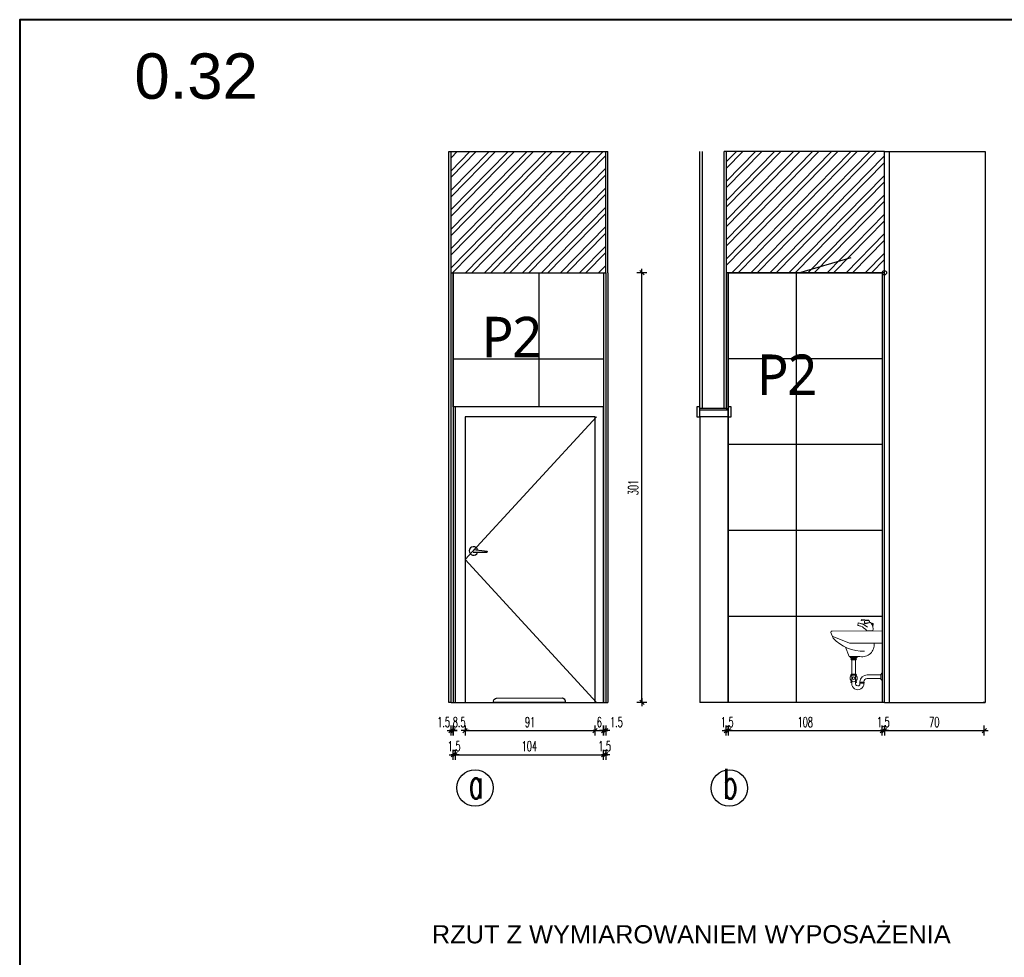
# Model space of a CAD drawing. Header units: centimetres. Extents: x -15121 to 30567, y -60641 to 0.
# Tile 202 of 256: x 8194 to 8883, y -25106 to -24449. Entities that reach past the tile are written whole.
import ezdxf
from ezdxf.enums import TextEntityAlignment as Align

# ---------------------------------------------------------------- set-up
doc = ezdxf.new("R2010")
doc.units = ezdxf.units.CM
doc.header["$LTSCALE"] = 60
for name, color, linetype, lineweight in [('001_Dark_1 10', 7, 'Continuous', 0), ('A Ramka', 5, 'Continuous', 40), ('A tabelka ogólna 25', 7, 'Continuous', 20)]:
    doc.layers.add(name, color=color, linetype=linetype, lineweight=lineweight)
for name, color, linetype in [('AIKA oznaczenia okładzin', 5, 'Continuous'), ('AIKA oznaczenia widoków', 30, 'Continuous'), ('AIKA powierzchnie', 6, 'Continuous'), ('AIKA sufity podwieszane', 8, 'Continuous'), ('AIKA TYNK', 5, 'Continuous'), ('AIKA widoki wymiarowanie', 7, 'Continuous'), ('AIKA widokowe', 7, 'Continuous'), ('AIKA ŚCIANA', 8, 'Continuous')]:
    doc.layers.add(name, color=color, linetype=linetype)
doc.styles.add('Annotative', font='arial.ttf')
doc.styles.add('RomanS', font='romans.shx')
doc.styles.add('SŁAWKA', font='simplex.shx', dxfattribs={"height": 12.5})
doc.styles.add('wymiar', font='txt.shx', dxfattribs={"width": 0.6})
doc.dimstyles.new('Dwudziestka', dxfattribs={"dimtxt": 7, "dimasz": 0.7, "dimexe": 5, "dimexo": 0, "dimgap": 2.5, "dimtad": 1, "dimtoh": 1, "dimdec": 3, "dimrnd": 0.5, "dimdsep": 46, "dimtxsty": 'wymiar', "dimblk": 'znacznik', "dimcen": 0, "dimdle": 5, "dimse1": 1, "dimse2": 1, "dimclrd": 256, "dimclre": 256, "dimclrt": 256, "dimadec": 0, "dimazin": 0, "dimtfac": 0.4, "dimtdec": 3, "dimtix": 1, "dimtofl": 0, "dimtmove": 2, "dimatfit": 3, "dimldrblk": 'znacznik', "dimfxl": 1, "dimtolj": 1, "dimarcsym": 0})
pattern_1 = [(45.6, (-4466.2785, 0), (-6.8053523, 6.6642933), []), (45.6, (-4461.789, 0.047), (-6.8053523, 6.6642933), [])]

# ---------------------------------------------------------------- blocks, each defined once
blk = doc.blocks.new('znacznik')
at = {"color": 0}
for points in [[(-4, 0), (4, 0)], [(0, -5), (0, 5)]]:
    blk.add_lwpolyline(points, dxfattribs=at)
at = {"color": 1}
blk.add_lwpolyline([(-2.12, -2.12), (2.12, 2.12)], dxfattribs=at)
blk = doc.blocks.new('*D6872')
at = {"layer": 'AIKA widoki wymiarowanie', "lineweight": -2, "transparency": 16777216}
for p, q in [((8494.94, -24947.61), (8494.24, -24947.61)), ((8497.85, -24947.61), (8498.55, -24947.61))]:
    blk.add_line(p, q, dxfattribs=at)
at = {"layer": 'Defpoints', "color": 0, "transparency": 16777216}
for p in [(8495.64, -24927.8), (8497.15, -24927.8), (8497.15, -24947.61)]:
    blk.add_point(p, dxfattribs=at)
at = {"layer": 'AIKA widoki wymiarowanie', "lineweight": -2, "transparency": 16777216, "xscale": 0.7, "yscale": 0.7, "zscale": 0.7}
blk.add_blockref('znacznik', (8495.64, -24947.61), dxfattribs=at)
at = {"layer": 'AIKA widoki wymiarowanie', "lineweight": -2, "transparency": 16777216, "xscale": 0.7, "yscale": 0.7, "zscale": 0.7, "rotation": 180}
blk.add_blockref('znacznik', (8497.15, -24947.61), dxfattribs=at)
at = {"layer": 'AIKA widoki wymiarowanie', "transparency": 16777216, "insert": (8490.46, -24941.61), "char_height": 7, "attachment_point": 5, "style": 'wymiar'}
blk.add_mtext('\\A1;1.5', dxfattribs=at)
blk = doc.blocks.new('*D6873')
at = {"layer": 'AIKA widoki wymiarowanie', "lineweight": -2, "transparency": 16777216}
for p, q in [((8496.45, -24947.61), (8495.75, -24947.61)), ((8506.18, -24947.61), (8506.88, -24947.61))]:
    blk.add_line(p, q, dxfattribs=at)
at = {"layer": 'Defpoints', "color": 0, "transparency": 16777216}
for p in [(8497.15, -24927.8), (8505.48, -24927.8), (8505.48, -24947.61)]:
    blk.add_point(p, dxfattribs=at)
at = {"layer": 'AIKA widoki wymiarowanie', "lineweight": -2, "transparency": 16777216, "xscale": 0.7, "yscale": 0.7, "zscale": 0.7}
blk.add_blockref('znacznik', (8497.15, -24947.61), dxfattribs=at)
at = {"layer": 'AIKA widoki wymiarowanie', "lineweight": -2, "transparency": 16777216, "xscale": 0.7, "yscale": 0.7, "zscale": 0.7, "rotation": 180}
blk.add_blockref('znacznik', (8505.48, -24947.61), dxfattribs=at)
at = {"layer": 'AIKA widoki wymiarowanie', "transparency": 16777216, "insert": (8501.31, -24941.61), "char_height": 7, "attachment_point": 5, "style": 'wymiar'}
blk.add_mtext('\\A1;8.5', dxfattribs=at)
blk = doc.blocks.new('*D6874')
at = {"layer": 'AIKA widoki wymiarowanie', "lineweight": -2, "transparency": 16777216}
for p, q in [((8601.78, -24947.61), (8601.08, -24947.61)), ((8604.68, -24947.61), (8605.38, -24947.61))]:
    blk.add_line(p, q, dxfattribs=at)
at = {"layer": 'Defpoints', "color": 0, "transparency": 16777216}
for p in [(8602.48, -24927.8), (8603.98, -24927.8), (8603.98, -24947.61)]:
    blk.add_point(p, dxfattribs=at)
at = {"layer": 'AIKA widoki wymiarowanie', "lineweight": -2, "transparency": 16777216, "xscale": 0.7, "yscale": 0.7, "zscale": 0.7}
blk.add_blockref('znacznik', (8602.48, -24947.61), dxfattribs=at)
at = {"layer": 'AIKA widoki wymiarowanie', "lineweight": -2, "transparency": 16777216, "xscale": 0.7, "yscale": 0.7, "zscale": 0.7, "rotation": 180}
blk.add_blockref('znacznik', (8603.98, -24947.61), dxfattribs=at)
at = {"layer": 'AIKA widoki wymiarowanie', "transparency": 16777216, "insert": (8611.44, -24941.61), "char_height": 7, "attachment_point": 5, "style": 'wymiar'}
blk.add_mtext('\\A1;1.5', dxfattribs=at)
blk = doc.blocks.new('*D6875')
at = {"layer": 'AIKA widoki wymiarowanie', "lineweight": -2, "transparency": 16777216}
blk.add_line((8506.18, -24947.61), (8595.78, -24947.61), dxfattribs=at)
at = {"layer": 'Defpoints', "color": 0, "transparency": 16777216}
for p in [(8505.48, -24927.8), (8596.48, -24927.8), (8596.48, -24947.61)]:
    blk.add_point(p, dxfattribs=at)
at = {"layer": 'AIKA widoki wymiarowanie', "lineweight": -2, "transparency": 16777216, "xscale": 0.7, "yscale": 0.7, "zscale": 0.7, "rotation": 180}
blk.add_blockref('znacznik', (8505.48, -24947.61), dxfattribs=at)
at = {"layer": 'AIKA widoki wymiarowanie', "lineweight": -2, "transparency": 16777216, "xscale": 0.7, "yscale": 0.7, "zscale": 0.7}
blk.add_blockref('znacznik', (8596.48, -24947.61), dxfattribs=at)
at = {"layer": 'AIKA widoki wymiarowanie', "transparency": 16777216, "insert": (8550.98, -24941.61), "char_height": 7, "attachment_point": 5, "style": 'wymiar'}
blk.add_mtext('\\A1;91', dxfattribs=at)
blk = doc.blocks.new('*D6876')
at = {"layer": 'AIKA widoki wymiarowanie', "lineweight": -2, "transparency": 16777216}
for p, q in [((8595.78, -24947.61), (8595.08, -24947.61)), ((8603.18, -24947.61), (8603.88, -24947.61))]:
    blk.add_line(p, q, dxfattribs=at)
at = {"layer": 'Defpoints', "color": 0, "transparency": 16777216}
for p in [(8596.48, -24927.8), (8602.48, -24927.8), (8602.48, -24947.61)]:
    blk.add_point(p, dxfattribs=at)
at = {"layer": 'AIKA widoki wymiarowanie', "lineweight": -2, "transparency": 16777216, "xscale": 0.7, "yscale": 0.7, "zscale": 0.7}
blk.add_blockref('znacznik', (8596.48, -24947.61), dxfattribs=at)
at = {"layer": 'AIKA widoki wymiarowanie', "lineweight": -2, "transparency": 16777216, "xscale": 0.7, "yscale": 0.7, "zscale": 0.7, "rotation": 180}
blk.add_blockref('znacznik', (8602.48, -24947.61), dxfattribs=at)
at = {"layer": 'AIKA widoki wymiarowanie', "transparency": 16777216, "insert": (8599.48, -24941.61), "char_height": 7, "attachment_point": 5, "style": 'wymiar'}
blk.add_mtext('\\A1;6', dxfattribs=at)
blk = doc.blocks.new('*D6877')
at = {"layer": 'AIKA widoki wymiarowanie', "lineweight": -2, "transparency": 16777216}
for p, q in [((8496.45, -24964.46), (8495.75, -24964.46)), ((8499.18, -24964.46), (8499.88, -24964.46))]:
    blk.add_line(p, q, dxfattribs=at)
at = {"layer": 'Defpoints', "color": 0, "transparency": 16777216}
for p in [(8497.15, -24927.8), (8498.48, -24927.8), (8498.48, -24964.46)]:
    blk.add_point(p, dxfattribs=at)
at = {"layer": 'AIKA widoki wymiarowanie', "lineweight": -2, "transparency": 16777216, "xscale": 0.7, "yscale": 0.7, "zscale": 0.7}
blk.add_blockref('znacznik', (8497.15, -24964.46), dxfattribs=at)
at = {"layer": 'AIKA widoki wymiarowanie', "lineweight": -2, "transparency": 16777216, "xscale": 0.7, "yscale": 0.7, "zscale": 0.7, "rotation": 180}
blk.add_blockref('znacznik', (8498.48, -24964.46), dxfattribs=at)
at = {"layer": 'AIKA widoki wymiarowanie', "transparency": 16777216, "insert": (8497.81, -24958.46), "char_height": 7, "attachment_point": 5, "style": 'wymiar'}
blk.add_mtext('\\A1;1.5', dxfattribs=at)
blk = doc.blocks.new('*D6878')
at = {"layer": 'AIKA widoki wymiarowanie', "lineweight": -2, "transparency": 16777216}
blk.add_line((8499.18, -24964.46), (8601.78, -24964.46), dxfattribs=at)
at = {"layer": 'Defpoints', "color": 0, "transparency": 16777216}
for p in [(8498.48, -24927.8), (8602.48, -24927.8), (8602.48, -24964.46)]:
    blk.add_point(p, dxfattribs=at)
at = {"layer": 'AIKA widoki wymiarowanie', "lineweight": -2, "transparency": 16777216, "xscale": 0.7, "yscale": 0.7, "zscale": 0.7, "rotation": 180}
blk.add_blockref('znacznik', (8498.48, -24964.46), dxfattribs=at)
at = {"layer": 'AIKA widoki wymiarowanie', "lineweight": -2, "transparency": 16777216, "xscale": 0.7, "yscale": 0.7, "zscale": 0.7}
blk.add_blockref('znacznik', (8602.48, -24964.46), dxfattribs=at)
at = {"layer": 'AIKA widoki wymiarowanie', "transparency": 16777216, "insert": (8550.48, -24958.46), "char_height": 7, "attachment_point": 5, "style": 'wymiar'}
blk.add_mtext('\\A1;104', dxfattribs=at)
blk = doc.blocks.new('*D6802')
at = {"layer": 'AIKA widoki wymiarowanie', "lineweight": -2, "transparency": 16777216}
for p, q in [((8601.78, -24964.46), (8601.08, -24964.46)), ((8604.68, -24964.46), (8605.38, -24964.46))]:
    blk.add_line(p, q, dxfattribs=at)
at = {"layer": 'Defpoints', "color": 0, "transparency": 16777216}
for p in [(8602.48, -24927.8), (8603.98, -24927.8), (8603.98, -24964.46)]:
    blk.add_point(p, dxfattribs=at)
at = {"layer": 'AIKA widoki wymiarowanie', "lineweight": -2, "transparency": 16777216, "xscale": 0.7, "yscale": 0.7, "zscale": 0.7}
blk.add_blockref('znacznik', (8602.48, -24964.46), dxfattribs=at)
at = {"layer": 'AIKA widoki wymiarowanie', "lineweight": -2, "transparency": 16777216, "xscale": 0.7, "yscale": 0.7, "zscale": 0.7, "rotation": 180}
blk.add_blockref('znacznik', (8603.98, -24964.46), dxfattribs=at)
at = {"layer": 'AIKA widoki wymiarowanie', "transparency": 16777216, "insert": (8603.23, -24958.46), "char_height": 7, "attachment_point": 5, "style": 'wymiar'}
blk.add_mtext('\\A1;1.5', dxfattribs=at)
blk = doc.blocks.new('*D6879')
at = {"layer": 'AIKA widoki wymiarowanie', "lineweight": -2, "transparency": 16777216}
for p, q in [((8687.61, -24947.61), (8686.91, -24947.61)), ((8690.51, -24947.61), (8691.21, -24947.61))]:
    blk.add_line(p, q, dxfattribs=at)
at = {"layer": 'Defpoints', "color": 0, "transparency": 16777216}
for p in [(8688.31, -24696.88), (8689.81, -24696.88), (8689.81, -24947.61)]:
    blk.add_point(p, dxfattribs=at)
at = {"layer": 'AIKA widoki wymiarowanie', "lineweight": -2, "transparency": 16777216, "xscale": 0.7, "yscale": 0.7, "zscale": 0.7}
blk.add_blockref('znacznik', (8688.31, -24947.61), dxfattribs=at)
at = {"layer": 'AIKA widoki wymiarowanie', "lineweight": -2, "transparency": 16777216, "xscale": 0.7, "yscale": 0.7, "zscale": 0.7, "rotation": 180}
blk.add_blockref('znacznik', (8689.81, -24947.61), dxfattribs=at)
at = {"layer": 'AIKA widoki wymiarowanie', "transparency": 16777216, "insert": (8689.06, -24941.61), "char_height": 7, "attachment_point": 5, "style": 'wymiar'}
blk.add_mtext('\\A1;1.5', dxfattribs=at)
blk = doc.blocks.new('*D6880')
at = {"layer": 'AIKA widoki wymiarowanie', "lineweight": -2, "transparency": 16777216}
blk.add_line((8690.51, -24947.61), (8796.92, -24947.61), dxfattribs=at)
at = {"layer": 'Defpoints', "color": 0, "transparency": 16777216}
for p in [(8689.81, -24696.88), (8797.62, -24927.8), (8797.62, -24947.61)]:
    blk.add_point(p, dxfattribs=at)
at = {"layer": 'AIKA widoki wymiarowanie', "lineweight": -2, "transparency": 16777216, "xscale": 0.7, "yscale": 0.7, "zscale": 0.7, "rotation": 180}
blk.add_blockref('znacznik', (8689.81, -24947.61), dxfattribs=at)
at = {"layer": 'AIKA widoki wymiarowanie', "lineweight": -2, "transparency": 16777216, "xscale": 0.7, "yscale": 0.7, "zscale": 0.7}
blk.add_blockref('znacznik', (8797.62, -24947.61), dxfattribs=at)
at = {"layer": 'AIKA widoki wymiarowanie', "transparency": 16777216, "insert": (8743.72, -24941.61), "char_height": 7, "attachment_point": 5, "style": 'wymiar'}
blk.add_mtext('\\A1;108', dxfattribs=at)
blk = doc.blocks.new('*D6881')
at = {"layer": 'AIKA widoki wymiarowanie', "lineweight": -2, "transparency": 16777216}
for p, q in [((8796.92, -24947.61), (8796.22, -24947.61)), ((8799.82, -24947.61), (8800.52, -24947.61))]:
    blk.add_line(p, q, dxfattribs=at)
at = {"layer": 'Defpoints', "color": 0, "transparency": 16777216}
for p in [(8797.62, -24927.8), (8799.12, -24927.8), (8799.12, -24947.61)]:
    blk.add_point(p, dxfattribs=at)
at = {"layer": 'AIKA widoki wymiarowanie', "lineweight": -2, "transparency": 16777216, "xscale": 0.7, "yscale": 0.7, "zscale": 0.7}
blk.add_blockref('znacznik', (8797.62, -24947.61), dxfattribs=at)
at = {"layer": 'AIKA widoki wymiarowanie', "lineweight": -2, "transparency": 16777216, "xscale": 0.7, "yscale": 0.7, "zscale": 0.7, "rotation": 180}
blk.add_blockref('znacznik', (8799.12, -24947.61), dxfattribs=at)
at = {"layer": 'AIKA widoki wymiarowanie', "transparency": 16777216, "insert": (8798.37, -24941.61), "char_height": 7, "attachment_point": 5, "style": 'wymiar'}
blk.add_mtext('\\A1;1.5', dxfattribs=at)
blk = doc.blocks.new('*D6882')
at = {"layer": 'AIKA widoki wymiarowanie', "lineweight": -2, "transparency": 16777216}
blk.add_line((8799.82, -24947.61), (8868.36, -24947.61), dxfattribs=at)
at = {"layer": 'Defpoints', "color": 0, "transparency": 16777216}
for p in [(8799.12, -24927.8), (8869.06, -24927.8), (8869.06, -24947.61)]:
    blk.add_point(p, dxfattribs=at)
at = {"layer": 'AIKA widoki wymiarowanie', "lineweight": -2, "transparency": 16777216, "xscale": 0.7, "yscale": 0.7, "zscale": 0.7, "rotation": 180}
blk.add_blockref('znacznik', (8799.12, -24947.61), dxfattribs=at)
at = {"layer": 'AIKA widoki wymiarowanie', "lineweight": -2, "transparency": 16777216, "xscale": 0.7, "yscale": 0.7, "zscale": 0.7}
blk.add_blockref('znacznik', (8869.06, -24947.61), dxfattribs=at)
at = {"layer": 'AIKA widoki wymiarowanie', "transparency": 16777216, "insert": (8834.09, -24941.61), "char_height": 7, "attachment_point": 5, "style": 'wymiar'}
blk.add_mtext('\\A1;70', dxfattribs=at)
blk = doc.blocks.new('*D6896')
at = {"layer": 'AIKA widoki wymiarowanie', "lineweight": -2, "transparency": 16777216}
blk.add_line((8629.29, -24927.01), (8629.29, -24627.5), dxfattribs=at)
at = {"layer": 'Defpoints', "color": 0, "transparency": 16777216}
for p in [(8575.48, -24626.8), (8629.29, -24626.8), (8575.48, -24927.71)]:
    blk.add_point(p, dxfattribs=at)
at = {"layer": 'AIKA widoki wymiarowanie', "lineweight": -2, "transparency": 16777216, "xscale": 0.7, "yscale": 0.7, "zscale": 0.7}
for p, rotation in [((8629.29, -24626.8), 90), ((8629.29, -24927.71), 270)]:
    blk.add_blockref('znacznik', p, dxfattribs=dict(at, rotation=rotation))
at = {"layer": 'AIKA widoki wymiarowanie', "transparency": 16777216, "insert": (8623.29, -24777.25), "char_height": 7, "attachment_point": 5, "rotation": 90, "style": 'wymiar'}
blk.add_mtext('\\A1;301', dxfattribs=at)

msp = doc.modelspace()

# ---------------------------------------------------------------- hatches: boundary and pattern name
at = {"layer": 'AIKA sufity podwieszane', "transparency": 33554610}
h = msp.add_hatch(dxfattribs=at)
h.set_pattern_fill('ANSI32', color=8, angle=0.6)
h.set_pattern_definition(pattern_1)
h.paths.add_polyline_path([(8603.9828, -24541.7963), (8495.6404, -24541.7963), (8495.6404, -24626.7963), (8603.9828, -24626.7963)])
h = msp.add_hatch(dxfattribs=at)
h.set_pattern_fill('ANSI32', color=8, angle=0.6)
h.set_pattern_definition(pattern_1)
h.paths.add_polyline_path([(8799.1236, -24541.7963), (8688.3068, -24541.7963), (8688.3068, -24626.7963), (8797.6236, -24626.7963, -0.41421356), (8799.1236, -24625.2963)])

# ---------------------------------------------------------------- linework, layer by layer
at = {"layer": '001_Dark_1 10'}
for p, q in [((8797.6236, -24865.7485), (8797.6236, -24919.6857)), ((8780.5602, -24873.7172), (8782.4267, -24874.423)), ((8780.8309, -24872.1482), (8784.8481, -24872.9611)), ((8784.8481, -24872.9611), (8789.3378, -24871.852)), ((8761.6236, -24878.8937), (8763.2115, -24882.8795)), ((8762.5142, -24877.8407), (8797.6236, -24877.7963)), ((8762.6247, -24881.4064), (8774.6255, -24886.3803)), ((8774.6255, -24886.3803), (8797.6236, -24886.3803)), ((8774.8344, -24895.8282), (8775.203, -24896.3755)), ((8775.203, -24896.3755), (8780.0061, -24896.3755)), ((8775.6562, -24896.3755), (8775.9154, -24896.7603)), ((8775.6562, -24897.6334), (8775.9154, -24897.2485)), ((8775.6562, -24897.6334), (8775.9154, -24898.0183)), ((8775.9154, -24896.7603), (8779.2937, -24896.7603)), ((8775.9154, -24897.2485), (8779.2937, -24897.2485)), ((8775.9154, -24898.0183), (8779.2937, -24898.0183)), ((8776.2532, -24896.7603), (8776.2532, -24897.2485)), ((8776.2532, -24898.0183), (8776.2532, -24908.0463)), ((8778.9559, -24896.7603), (8778.9559, -24897.2485)), ((8778.9559, -24898.0183), (8778.9559, -24908.0463)), ((8779.5529, -24896.3755), (8779.2937, -24896.7603)), ((8779.5529, -24897.6334), (8779.2937, -24897.2485)), ((8779.5529, -24897.6334), (8779.2937, -24898.0183)), ((8780.3747, -24895.8282), (8780.0061, -24896.3755)), ((8775.6562, -24908.4312), (8775.9154, -24908.0463)), ((8775.9154, -24908.0463), (8779.2937, -24908.0463)), ((8779.5529, -24908.4312), (8779.2937, -24908.0463)), ((8775.6562, -24908.4312), (8775.9154, -24908.8161)), ((8775.9154, -24908.8161), (8779.2937, -24908.8161)), ((8776.2532, -24908.8161), (8776.2532, -24915.0538)), ((8778.9559, -24908.8161), (8778.9559, -24914.944)), ((8779.5529, -24908.4312), (8779.2937, -24908.8161)), ((8782.0268, -24913.315), (8782.0268, -24913.5693)), ((8782.0268, -24913.9331), (8782.0268, -24914.0543)), ((8782.0268, -24914.4181), (8782.0268, -24914.8042)), ((8784.7294, -24913.315), (8784.7294, -24913.5693)), ((8784.7294, -24913.9331), (8784.7294, -24914.0543)), ((8784.7294, -24914.4181), (8784.7294, -24914.4886)), ((8786.9613, -24908.477), (8796.6951, -24908.4797)), ((8787.0887, -24911.1766), (8796.6951, -24911.1821))]:
    msp.add_line(p, q, dxfattribs=at)
for points in [[(8787.2747, -24875.0884), (8786.4646, -24874.5271, 0.10357295), (8780.8309, -24872.1482), (8780.5135, -24873.8927), (8782.3385, -24874.5271), (8782.5766, -24874.3685), (8782.5766, -24874.3685)], [(8785.6553, -24872.4065), (8785.3021, -24872.2553), (8785.3021, -24870.6421), (8788.1776, -24870.5413, -0.20531195), (8788.9847, -24871.8016, -0.77222274)], [(8789.3378, -24871.852), (8789.8927, -24872.2553, -0.18246972), (8791.1539, -24877.7502), (8787.0678, -24877.7195)], [(8787.0678, -24877.7195, -0.23592524), (8786.7651, -24877.5683, 0.1120179), (8782.5766, -24874.3685, 2.48331684)], [(8771.9711, -24889.1542), (8774.4527, -24895.7221), (8782.0137, -24895.7221, 0.5056055), (8791.8884, -24886.3803)]]:
    msp.add_lwpolyline(points, format="xyb", dxfattribs=at)
for points in [[(8788.1776, -24870.5413), (8788.0262, -24870.1884), (8783.0321, -24869.8355), (8782.9312, -24870.3901), (8785.3021, -24870.6421)], [(8788.9847, -24871.8016), (8785.6553, -24872.4065), (8785.704, -24872.847)], [(8791.0308, -24875.1942), (8791.3052, -24872.4569), (8790.8512, -24872.3561), (8790.7539, -24874.1533)], [(8797.6236, -24907.1395), (8796.6951, -24908.2934), (8796.6951, -24911.5245), (8797.6236, -24912.5806)], [(8775.6944, -24913.9856), (8775.6944, -24913.3104), (8776.2532, -24913.3104)], [(8776.2532, -24913.9856), (8775.6944, -24913.9856)], [(8778.9559, -24913.3104), (8779.5026, -24913.3104), (8779.5026, -24913.9856), (8778.9559, -24913.9856)]]:
    msp.add_lwpolyline(points, dxfattribs=at)
for points in [[(8781.8655, -24913.9331), (8781.8655, -24913.5693), (8784.8987, -24913.5693), (8784.8987, -24913.9331)], [(8781.8655, -24914.4181), (8781.8655, -24914.0543), (8784.8987, -24914.0543), (8784.8987, -24914.4181)]]:
    msp.add_lwpolyline(points, close=True, dxfattribs=at)
msp.add_circle((8777.6045, -24910.7948), 0.9153, dxfattribs=at)
for centre, radius, start, end in [((8762.5789, -24878.7985), 0.96, 93.86011, 185.689315), ((8784.7721, -24862.0322), 29.9911, 224.0363045, 270.7205626), ((8777.6045, -24910.7948), 2.5244, 128.3878697, 51.6121303), ((8780.4918, -24914.7775), 4.2475, 176.2709103, 3.9004002), ((8780.4868, -24914.7822), 1.5402, 176.0845432, 0.816577), ((8787.1549, -24913.6099), 5.1366, 92.1599518, 176.7091067), ((8787.1672, -24913.6338), 2.4585, 91.8297687, 172.5492996)]:
    msp.add_arc(centre, radius, start, end, dxfattribs=at)
at = {"layer": 'A Ramka', "transparency": 33554610}
msp.add_lwpolyline([(10351.4715, -24449.4644), (8193.5221, -24449.4644), (8193.5221, -25934.4644), (10351.4715, -25934.4644)], close=True, dxfattribs=at)
at = {"layer": 'AIKA oznaczenia widoków'}
for centre in [(8512.4203, -24987.7386), (8690.4978, -24987.8575)]:
    msp.add_circle(centre, 12.7586, dxfattribs=at)
at = {"layer": 'AIKA powierzchnie', "color": 2}
for points in [[(8497.1459, -24626.7963), (8602.4828, -24626.7963), (8602.4828, -24720.7963), (8497.1459, -24720.7963)], [(8689.8068, -24626.7963), (8797.6236, -24626.7963), (8797.6236, -24927.7963), (8689.8068, -24927.7963)]]:
    msp.add_lwpolyline(points, close=True, dxfattribs=at)
at = {"layer": 'AIKA TYNK'}
for p, q in [((8494.1459, -24541.7963), (8605.4828, -24541.7963)), ((8495.6404, -24927.7963), (8495.6404, -24541.7963)), ((8603.9828, -24626.7963), (8603.9828, -24541.7963)), ((8669.8068, -24721.7963), (8669.8068, -24541.7963)), ((8688.3068, -24541.7963), (8688.3068, -24721.7963)), ((8799.1236, -24541.7963), (8688.3068, -24541.7963)), ((8688.3068, -24541.7963), (8688.3068, -24721.7963)), ((8799.1236, -24927.7963), (8799.1236, -24541.7963)), ((8495.6404, -24626.7963), (8603.9828, -24626.7963)), ((8603.9828, -24626.7963), (8603.9828, -24927.7963)), ((8799.1236, -24626.7963), (8688.3068, -24626.7963)), ((8688.3068, -24721.7963), (8669.8068, -24721.7963)), ((8495.6404, -24927.7963), (8605.4828, -24927.7963)), ((8799.1236, -24927.7963), (8669.8068, -24927.7963))]:
    msp.add_line(p, q, dxfattribs=at)
at = {"layer": 'AIKA widoki wymiarowanie', "color": 8}
for p, q in [((8605.4828, -24626.7963), (8605.4828, -24541.7963)), ((8495.6404, -24927.7963), (8494.1459, -24927.7963))]:
    msp.add_line(p, q, dxfattribs=at)
at = {"layer": 'AIKA widokowe', "color": 8}
for p, q in [((8494.1459, -24927.7963), (8494.1459, -24541.7963)), ((8671.8068, -24721.7963), (8671.8068, -24541.7963)), ((8686.8068, -24721.7963), (8686.8068, -24541.7963)), ((8799.1236, -24541.7963), (8869.8068, -24541.7963)), ((8802.6236, -24927.7963), (8802.6236, -24541.7963)), ((8869.8068, -24541.7963), (8869.8068, -24927.7963)), ((8557.1459, -24626.7963), (8557.1459, -24720.7963)), ((8605.4828, -24626.7963), (8605.4828, -24927.7963)), ((8737.4236, -24626.7963), (8737.4236, -24927.7963)), ((8497.1459, -24686.9963), (8602.4828, -24686.9963)), ((8797.6236, -24686.9963), (8689.8068, -24686.9963)), ((8797.6236, -24747.1963), (8689.8068, -24747.1963)), ((8797.6236, -24807.3963), (8689.8068, -24807.3963)), ((8797.6236, -24867.5963), (8689.8068, -24867.5963)), ((8799.1236, -24927.7963), (8869.8068, -24927.7963)), ((8869.8068, -24927.7963), (8868.3068, -24927.7963))]:
    msp.add_line(p, q, dxfattribs=at)
at = {"layer": 'AIKA widokowe', "color": 7}
for p, q in [((8497.1459, -24626.7963), (8497.1459, -24927.7963)), ((8602.4828, -24626.7963), (8602.4828, -24927.7963)), ((8689.8068, -24626.7963), (8689.8068, -24927.7963)), ((8797.6236, -24626.7963), (8797.6236, -24927.7963))]:
    msp.add_line(p, q, dxfattribs=at)
at = {"layer": 'AIKA widokowe'}
for p, q in [((8689.8068, -24627.7963), (8689.8068, -24927.7963)), ((8688.3068, -24721.7963), (8689.8068, -24721.7963)), ((8669.8068, -24727.7963), (8669.8068, -24927.7963))]:
    msp.add_line(p, q, dxfattribs=at)
at = {"layer": 'AIKA widokowe', "color": 6}
msp.add_lwpolyline([(8799.1236, -24626.7963), (8739.1236, -24626.7963), (8775.9026, -24616.006)], dxfattribs=at)
at = {"layer": 'AIKA widokowe'}
for points in [[(8498.4828, -24927.7963), (8602.4828, -24927.7963), (8602.4828, -24720.7963), (8498.4828, -24720.7963)], [(8667.8083, -24720.7963), (8667.8083, -24727.7963), (8669.8068, -24727.7963), (8669.8068, -24720.7963)], [(8689.8068, -24720.7963), (8689.8068, -24727.7963), (8691.8052, -24727.7963), (8691.8052, -24720.7963)], [(8505.4828, -24927.7963), (8596.4828, -24927.7963), (8596.4828, -24727.7963), (8505.4828, -24727.7963)], [(8669.8068, -24727.7963), (8669.8068, -24722.7963), (8689.8068, -24722.7963), (8689.8068, -24727.7963)]]:
    msp.add_lwpolyline(points, close=True, dxfattribs=at)
for points in [[(8597.4828, -24727.7963), (8505.4828, -24827.7963), (8597.4828, -24927.7963)], [(8511.4657, -24820.7251), (8520.892, -24821.8052), (8520.7781, -24822.7987), (8511.238, -24822.7121)]]:
    msp.add_lwpolyline(points, dxfattribs=at)
msp.add_lwpolyline([(8527.4729, -24924.8733), (8573.4726, -24924.7193, -0.41421356), (8575.4793, -24926.7126), (8575.4826, -24927.7126), (8525.4829, -24927.88), (8525.4796, -24926.88, -0.41421356)], format="xyb", close=True, dxfattribs=at)
at = {"layer": 'AIKA widokowe', "color": 6}
msp.add_circle((8799.1236, -24626.7963), 1.5, dxfattribs=at)
at = {"layer": 'AIKA widokowe'}
msp.add_arc((8511.3518, -24821.7186), 3, 12.9348358, 340.1204963, dxfattribs=at)
at = {"layer": 'AIKA ŚCIANA'}
msp.add_line((8688.3068, -24541.7963), (8686.8068, -24541.7963), dxfattribs=at)

# ---------------------------------------------------------------- texts
at = {"layer": 'A tabelka ogólna 25', "transparency": 33554610, "style": 'Annotative'}
msp.add_text(' 0.32', height=31.81818, dxfattribs=at).set_placement((8261.5124, -24504.8825))
msp.add_text('RZUT Z WYMIAROWANIEM WYPOSAŻENIA', height=12.727273, dxfattribs=at).set_placement((8663.8762, -25083.9176), align=Align.TOP_CENTER)
at = {"layer": 'AIKA oznaczenia okładzin', "char_height": 28.472875, "width": 428.138012, "attachment_point": 1, "rotation": 0.0032966, "style": 'SŁAWKA'}
for insert in [(8517.0413, -24657.6456), (8709.7023, -24684.0456)]:
    msp.add_mtext('{\\fTrebuchet MS|b0|i0|c238|p34;\\T0.95;P2}', dxfattribs=dict(at, insert=insert))
at = {"layer": 'AIKA oznaczenia widoków', "char_height": 21, "width": 498.713923, "attachment_point": 1, "style": 'RomanS'}
for s, insert in [('{\\W0.6;b}', (8686.072, -24974.3229, 256.2)), ('{\\W0.6;a}', (8507.9945, -24974.2041, 256.2))]:
    msp.add_mtext(s, dxfattribs=dict(at, insert=insert))

# ---------------------------------------------------------------- dimensions: what is measured, and where the dimension line sits
at = {"layer": 'AIKA widoki wymiarowanie', "color": 8}
dim = msp.add_linear_dim(base=(8629.2875, -24626.7963), p1=(8575.4826, -24927.7126), p2=(8575.4826, -24626.7963), angle=90, dimstyle='Dwudziestka', dxfattribs=at)
dim.commit()
dim.dimension.update_dxf_attribs({"geometry": '*D6896', "text_midpoint": (8623.2875, -24777.2544)})
for base, p1, p2, picture, middle in [((8689.8068, -24947.6074), (8688.3068, -24696.8799), (8689.8068, -24696.8799), '*D6879', (8689.0568, -24941.6074)), ((8797.6236, -24947.6074), (8689.8068, -24696.8799), (8797.6236, -24927.7963), '*D6880', (8743.7152, -24941.6074)), ((8498.4828, -24964.46), (8497.1459, -24927.7963), (8498.4828, -24927.7963), '*D6877', (8497.8143, -24958.46)), ((8505.4828, -24947.6074), (8497.1459, -24927.7963), (8505.4828, -24927.7963), '*D6873', (8501.3143, -24941.6074)), ((8602.4828, -24964.46), (8498.4828, -24927.7963), (8602.4828, -24927.7963), '*D6878', (8550.4828, -24958.46)), ((8596.4828, -24947.6074), (8505.4828, -24927.7963), (8596.4828, -24927.7963), '*D6875', (8550.9828, -24941.6074)), ((8602.4828, -24947.6074), (8596.4828, -24927.7963), (8602.4828, -24927.7963), '*D6876', (8599.4828, -24941.6074)), ((8603.9828, -24964.46), (8602.4828, -24927.7963), (8603.9828, -24927.7963), '*D6802', (8603.2328, -24958.46)), ((8799.1236, -24947.6074), (8797.6236, -24927.7963), (8799.1236, -24927.7963), '*D6881', (8798.3736, -24941.6074)), ((8869.0568, -24947.6074), (8799.1236, -24927.7963), (8869.0568, -24927.7963), '*D6882', (8834.0902, -24941.6074))]:
    dim = msp.add_linear_dim(base=base, p1=p1, p2=p2, dimstyle='Dwudziestka', dxfattribs=at)
    dim.commit()
    dim.dimension.update_dxf_attribs({"geometry": picture, "text_midpoint": middle})
for base, p1, p2, picture, middle in [((8497.14586, -24947.60736), (8495.64041, -24927.79628), (8497.14586, -24927.79628), '*D6872', (8490.45808, -24941.60736)), ((8603.9828, -24947.6074), (8602.4828, -24927.7963), (8603.9828, -24927.7963), '*D6874', (8611.4353, -24941.6074))]:
    dim = msp.add_linear_dim(base=base, p1=p1, p2=p2, dimstyle='Dwudziestka', dxfattribs=at)
    dim.commit()
    dim.dimension.update_dxf_attribs({"geometry": picture, "text_midpoint": middle, "dimtype": 160})

doc.saveas('drawing.dxf')
